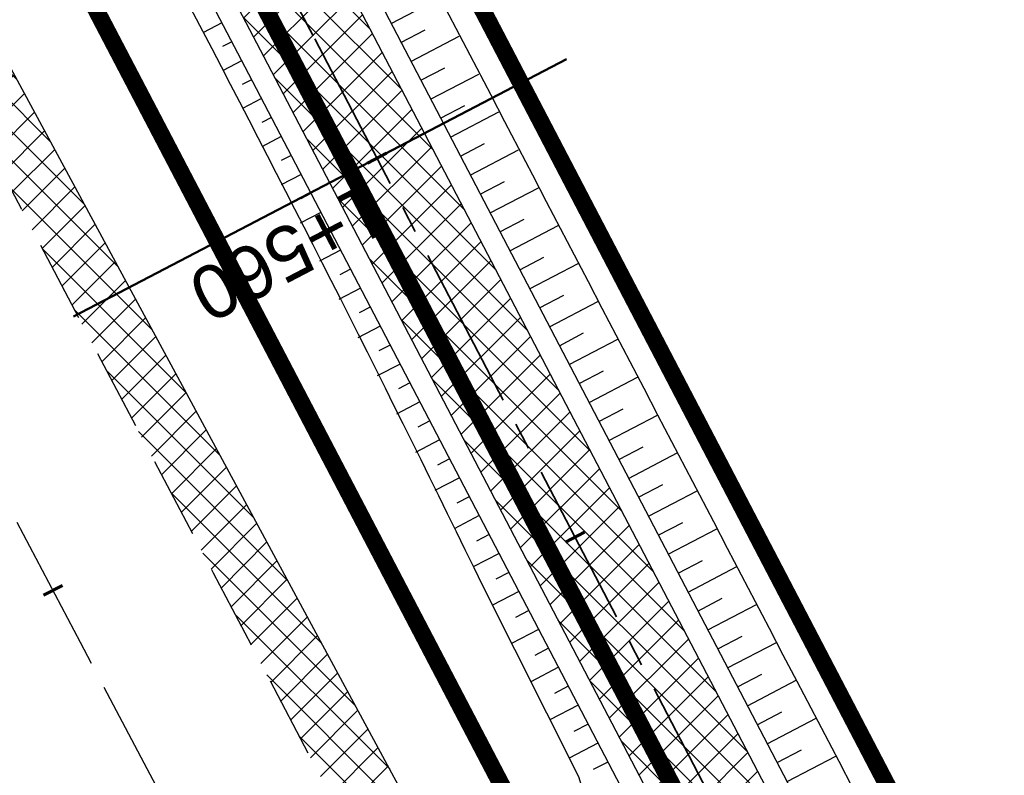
# Model space of a CAD drawing. Header units: metres. Extents: x 7529682 to 7533711, y 5721195 to 5727842.
# Tile 151 of 232: x 7530438 to 7530461, y 5726405 to 5726423. Entities that reach past the tile are written whole.
import ezdxf

# ---------------------------------------------------------------- set-up
doc = ezdxf.new("R2010")
doc.units = ezdxf.units.M
for name, pattern in [('817-dzialki-09-05-04$0$HIDDEN', [0.375, 0.25, -0.125]), ('ACAD_ISO05W100', [33, 24, -3, 0, -3, 0, -3]), ('CENTER', [50.800000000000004, 31.75, -6.35, 6.35, -6.35]), ('CENTER2', [28.575000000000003, 19.05, -3.175, 3.175, -3.175]), ('HIDDEN', [9.524999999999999, 6.35, -3.175])]:
    doc.linetypes.add(name, pattern=pattern)
for name, color, linetype in [('C-DROGI-SYTUACJA', 7, 'Continuous'), ('C-DROGI-SYTUACJA-ETYKIETY', 7, 'Continuous'), ('D-hatch-pobocza', 131, 'Continuous'), ('D-pobocza', 60, 'Continuous'), ('D-rowy', 160, 'Continuous'), ('D-skarpa', 2, 'Continuous'), ('D-skarpa-kreskowanie', 2, 'Continuous')]:
    doc.layers.add(name, color=color, linetype=linetype)
for name, color, linetype, lineweight, true_color in [('D-hatch-ciag-pieszo-rowerowy', 7, 'Continuous', 13, 0xff9f80), ('D-LR-etap-III', 7, '817-dzialki-09-05-04$0$HIDDEN', 50, 0x00008f), ('D-przekroje-pop', 7, 'Continuous', 50, 0x000099)]:
    doc.layers.add(name, color=color, linetype=linetype, lineweight=lineweight, true_color=true_color)
for name, color, linetype, lineweight in [('D-krawędzie', 3, 'Continuous', 30), ('D-obrzeża', 2, 'Continuous', 30), ('D-oś', 10, 'CENTER', 30), ('D-pas-drogowy', 7, 'ACAD_ISO05W100', 50)]:
    doc.layers.add(name, color=color, linetype=linetype, lineweight=lineweight)
doc.layers.add('poprzeczki', color=7, linetype='Continuous', true_color=0x0000c7)
doc.styles.get("Standard").update_dxf_attribs({"font": 'arial.ttf'})
pattern_1 = [(45, (0, 0), (-0.3367596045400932, 0.3367596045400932), []), (135, (0, 0), (-0.3367596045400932, -0.3367596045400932), [])]

# ---------------------------------------------------------------- blocks, each defined once
blk = doc.blocks.new('AeccTickLine')
at = {"color": 0, "linetype": 'ByBlock', "lineweight": -2}
blk.add_line((0, 1), (-3.673819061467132e-16, -1), dxfattribs=at)

msp = doc.modelspace()

# ---------------------------------------------------------------- hatches: boundary and pattern name
at = {"layer": 'D-hatch-ciag-pieszo-rowerowy'}
h = msp.add_hatch(dxfattribs=at)
h.set_pattern_fill('ANSI37', color=256, scale=0.15, style=0)
h.set_pattern_definition(pattern_1)
h.paths.add_polyline_path([(7530404.056743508, 5726502.584455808), (7530380.911493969, 5726546.861494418), (7530371.745634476, 5726564.106445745), (7530368.841113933, 5726564.244410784), (7530378.699914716, 5726545.695736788), (7530401.841956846, 5726501.424833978), (7530423.333197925, 5726460.444407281), (7530443.712049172, 5726421.564754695), (7530466.680633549, 5726377.574401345), (7530482.336740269, 5726347.963133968), (7530485.291037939, 5726347.724119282), (7530468.89375299, 5726378.737218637), (7530445.927238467, 5726422.723607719), (7530425.5474649, 5726461.605019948)])
at = {"layer": 'D-hatch-pobocza'}
h = msp.add_hatch(dxfattribs=at)
h.set_pattern_fill('ANSI37', color=256, scale=0.15, style=0)
h.set_pattern_definition(pattern_1)
h.paths.add_polyline_path([(7530484.05, 5726334.34), (7530471.92, 5726357.11), (7530458.95, 5726381.07), (7530447.57, 5726403.23), (7530435.55, 5726425.46), (7530424.34, 5726446.96), (7530408.219999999, 5726477.68), (7530396.719999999, 5726499.26), (7530381.74, 5726527.87), (7530371.44, 5726547.5), (7530359.58, 5726569.81), (7530349.42, 5726588.72), (7530332.29, 5726621.37), (7530323.719999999, 5726638.05), (7530306.54, 5726670.82), (7530298.559999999, 5726686.33), (7530287.259999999, 5726707.54), (7530284.291048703, 5726713.261271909), (7530282.669641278, 5726712.403913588), (7530284.501430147, 5726708.939695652), (7530291.375516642, 5726695.939652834), (7530296.045865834, 5726687.107244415), (7530304.46414878, 5726671.186868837), (7530316.603827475, 5726648.181421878), (7530333.058434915, 5726617.014067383), (7530350.00379698, 5726585.00616126), (7530367.257623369, 5726552.315762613), (7530385.762825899, 5726517.234589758), (7530404.054360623, 5726482.546167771), (7530421.086512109, 5726450.182125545), (7530442.441939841, 5726409.661369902), (7530463.421308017, 5726369.849931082), (7530489.269347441, 5726320.82820421), (7530506.411845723, 5726288.291398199), (7530524.314558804, 5726254.7836642), (7530540.549094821, 5726224.891183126), (7530548.272673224, 5726210.668598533), (7530551.69684983, 5726207.034942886), (7530543.21, 5726222.9), (7530538.34, 5726232.11), (7530533.7, 5726240.35), (7530511.95, 5726280.97), (7530499.24, 5726305.31)])

# ---------------------------------------------------------------- linework, layer by layer
at = {"layer": 'C-DROGI-SYTUACJA', "color": 10, "linetype": 'CENTER2', "lineweight": 35, "ltscale": 0.2}
msp.add_lwpolyline([(7530322.483990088, 5726654.998261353), (7530339.922145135, 5726621.886334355), (7530356.842028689, 5726589.483234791), (7530379.805704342, 5726546.278615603), (7530402.949350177, 5726502.004644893), (7530424.440206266, 5726461.024952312), (7530444.81964382, 5726422.144181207), (7530467.787193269, 5726378.155809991)], dxfattribs=at)
at = {"layer": 'D-krawędzie', "linetype": 'HIDDEN', "ltscale": 0.3}
msp.add_lwpolyline([(7530304.46414878, 5726671.186868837), (7530316.603827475, 5726648.181421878), (7530333.058434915, 5726617.014067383), (7530350.00379698, 5726585.00616126), (7530367.257623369, 5726552.315762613), (7530385.762825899, 5726517.234589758), (7530404.054360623, 5726482.546167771), (7530421.086512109, 5726450.182125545), (7530442.441939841, 5726409.661369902), (7530463.421308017, 5726369.849931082), (7530489.269347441, 5726320.82820421), (7530506.411845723, 5726288.291398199), (7530524.314558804, 5726254.7836642), (7530540.549094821, 5726224.891183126), (7530548.24, 5726210.73)], dxfattribs=at)
at = {"layer": 'D-LR-etap-III', "ltscale": 10, "flags": 128}
msp.add_lwpolyline([(7531750.474471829, 5723895.103125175, 0.4, 0.4, 0), (7531750.505, 5723895.13, 0.4, 0.4, 0), (7531682.71, 5724022.92, 0.4, 0.4, 0), (7531619.177023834, 5724147.203692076, 0.4, 0.4, 0), (7531592.308960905, 5724198.48863389, 0.4, 0.4, 0), (7531553.263875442, 5724272.918564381, 0.4, 0.4, 0), (7531504.019999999, 5724366.79, 0.4, 0.4, 0), (7531482.09, 5724407.62, 0.4, 0.4, 0), (7531412.350402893, 5724541.182759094, 0.4, 0.4, 0), (7531388.463669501, 5724586.929768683, 0.4, 0.4, 0), (7531345.12, 5724669.94, 0.4, 0.4, 0), (7531127.66, 5725081.67, 0.4, 0.4, 0), (7531059.253139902, 5725211.040795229, 0.4, 0.4, 0), (7531008.007244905, 5725307.953830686, 0.4, 0.4, 0), (7530964.181635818, 5725390.835555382, 0.4, 0.4, 0), (7530914.557354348, 5725484.683561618, 0.4, 0.4, 0), (7530865.243241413, 5725577.493975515, 0.4, 0.4, 0), (7530840.085257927, 5725624.058651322, 0.4, 0.4, 0), (7530802.559525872, 5725694.924584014, 0.4, 0.4, 0), (7530755.54, 5725787.51, 0.4, 0.4, 0), (7530708.717810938, 5725876.303221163, 0.4, 0.4, 0), (7530695.12, 5725902.09, 0.4, 0.4, 0), (7530642.91397006, 5726001.07839487, 0.4, 0.4, 0), (7530634.934723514, 5726016.146615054, 0.4, 0.4, 0), (7530610.820000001, 5726061.929999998, 0.4, 0.4, 0), (7530610.820000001, 5726061.929999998, 0.4, 0.4, 0), (7530607.21, 5726063.51, 0.4, 0.4, 0), (7530597.42, 5726080.68, 0.4, 0.4, 0), (7530591.16, 5726088.44, 0.4, 0.4, 0), (7530581.28, 5726107.21, 0.4, 0.4, 0), (7530571.29, 5726130.56, 0.4, 0.4, 0), (7530549.554994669, 5726171.527317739, 0.4, 0.4, 0), (7530531.014309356, 5726206.473807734, 0.4, 0.4, 0), (7530516.461208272, 5726236.016618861, 0.4, 0.4, 0), (7530500.798929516, 5726266.141265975, 0.4, 0.4, 0), (7530491.349999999, 5726283.94, 0.4, 0.4, 0), (7530482.4, 5726303.41, 0.4, 0.4, 0), (7530482.4, 5726303.41, 0.4, 0.4, 0), (7530450.41, 5726357.28, 0.4, 0.4, 0), (7530397.759396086, 5726458.499907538, 0.4, 0.4, 0), (7530334.707815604, 5726583.664702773, 0.4, 0.4, 0), (7530303.939274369, 5726645.167943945, 0.4, 0.4, 0), (7530300.509779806, 5726651.777515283, 0.4, 0.4, 0), (7530289.213532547, 5726671.966724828, 0.4, 0.4, 0), (7530281.54, 5726685.57, 0.4, 0.4, 0), (7530261.37085633, 5726724.163374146, 0.4, 0.4, 0), (7530254.03, 5726738.21, 0.4, 0.4, 0), (7530197.219999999, 5726845.06, 0.4, 0.4, 0), (7530194.71, 5726849.15, 0.4, 0.4, 0), (7530195.92, 5726850.75, 0.4, 0.4, 0), (7530170.546669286, 5726892.961489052, 0.4, 0.4, 0), (7530143.174718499, 5726945.065838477, 0.4, 0.4, 0), (7530105.059999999, 5727018.32, 0.4, 0.4, 0), (7530100.059999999, 5727027.16, 0.4, 0.4, 0), (7530062.318670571, 5727099.625398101, 0.4, 0.4, 0), (7530015.378537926, 5727189.420463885, 0.4, 0.4, 0), (7529983.207960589, 5727250.206596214, 0.4, 0.4, 0), (7529953.284293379, 5727306.74720398, 0.4, 0.4, 0), (7529900.67053443, 5727406.15903814, 0.4, 0.4, 0), (7529890.630239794, 5727425.131178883, 0.4, 0.4, 0), (7529875.155383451, 5727454.426350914, 0.4, 0.4, 0), (7529857.560096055, 5727487.787346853, 0.4, 0.4, 0), (7529835.194401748, 5727530.19312405, 0.4, 0.4, 0), (7529811.740544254, 5727574.662079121, 0.4, 0.4, 0), (7529792.101859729, 5727611.922638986, 0.4, 0.4, 0), (7529768.066117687, 5727657.469613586, 0.4, 0.4, 0), (7529755.210566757, 5727682.131373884, 0.4, 0.4, 0), (7529753.309999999, 5727681.13, 0.4, 0.4, 0), (7529739.21, 5727707.77, 0.4, 0.4, 0), (7529735.394745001, 5727711.251990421, 0.4, 0.4, 0), (7529725.42, 5727730.2, 0.4, 0.4, 0), (7529723.55, 5727729.88, 0.4, 0.4, 0), (7529695.566668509, 5727782.932080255, 0.4, 0.4, 0), (7529717.67971874, 5727794.024357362, 0.4, 0.4, 0), (7529736.274870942, 5727758.647400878, 0.4, 0.4, 0), (7529736.274870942, 5727758.647400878, 0.4, 0.4, 0), (7529744.511003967, 5727750.406106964, 0.4, 0.4, 0), (7529744.511003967, 5727750.406106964, 0.4, 0.4, 0), (7529750.282568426, 5727738.549848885, 0.4, 0.4, 0), (7529777.108510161, 5727687.569424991, 0.4, 0.4, 0), (7529796.51537536, 5727651.329932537, 0.4, 0.4, 0), (7529814.937945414, 5727616.793170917, 0.4, 0.4, 0), (7529839.006722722, 5727572.303976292, 0.4, 0.4, 0), (7529860.617626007, 5727532.509108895, 0.4, 0.4, 0), (7529882.348967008, 5727491.504261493, 0.4, 0.4, 0), (7529904.865139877, 5727449.096370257, 0.4, 0.4, 0), (7529920.747384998, 5727418.884773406, 0.4, 0.4, 0), (7529946.676504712, 5727368.547487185, 0.4, 0.4, 0), (7529972.024701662, 5727320.573310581, 0.4, 0.4, 0), (7529987.740014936, 5727290.153392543, 0.4, 0.4, 0), (7529996.497385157, 5727273.661630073, 0.4, 0.4, 0), (7530017.541471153, 5727234.202689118, 0.4, 0.4, 0), (7530033.053657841, 5727204.864166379, 0.4, 0.4, 0), (7530051.622983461, 5727170.222745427, 0.4, 0.4, 0), (7530069.276612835, 5727137.015751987, 0.4, 0.4, 0), (7530089.385386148, 5727097.533639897, 0.4, 0.4, 0), (7530109.712512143, 5727060.746615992, 0.4, 0.4, 0), (7530136.769722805, 5727011.640131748, 0.4, 0.4, 0), (7530162.446686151, 5726962.743777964, 0.4, 0.4, 0), (7530187.674104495, 5726916.992101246, 0.4, 0.4, 0), (7530207.820739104, 5726879.335323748, 0.4, 0.4, 0), (7530230.625609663, 5726834.518686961, 0.4, 0.4, 0), (7530262.288093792, 5726776.61832811, 0.4, 0.4, 0), (7530277.509672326, 5726760.213143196, 0.4, 0.4, 0), (7530286.036865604, 5726744.106684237, 0.4, 0.4, 0), (7530288.097472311, 5726735.884066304, 0.4, 0.4, 0), (7530290.393870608, 5726725.046963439, 0.4, 0.4, 0), (7530296.17664807, 5726713.582980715, 0.4, 0.4, 0), (7530302.726195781, 5726701.18226779, 0.4, 0.4, 0), (7530325.685047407, 5726657.466383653, 0.4, 0.4, 0), (7530343.243978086, 5726623.648592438, 0.4, 0.4, 0), (7530360.229820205, 5726591.746871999, 0.4, 0.4, 0), (7530383.20855044, 5726548.059469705, 0.4, 0.4, 0), (7530406.017875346, 5726503.605514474, 0.4, 0.4, 0), (7530427.464919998, 5726462.620289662, 0.4, 0.4, 0), (7530447.9278544, 5726424.388014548, 0.4, 0.4, 0), (7530471.126878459, 5726379.920667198, 0.4, 0.4, 0), (7530490.501003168, 5726343.033350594, 0.4, 0.4, 0), (7530509.499458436, 5726306.733076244, 0.4, 0.4, 0), (7530529.890269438, 5726267.244072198, 0.4, 0.4, 0), (7530543.852446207, 5726238.990319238, 0.4, 0.4, 0), (7530554.808897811, 5726218.943990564, 0.4, 0.4, 0), (7530559.027108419, 5726212.223286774, 0.4, 0.4, 0), (7530563.060988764, 5726206.409670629, 0.4, 0.4, 0), (7530566.93354971, 5726200.463543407, 0.4, 0.4, 0), (7530569.771022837, 5726194.901501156, 0.4, 0.4, 0), (7530571.47319415, 5726191.282350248, 0.4, 0.4, 0), (7530572.839142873, 5726188.024533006, 0.4, 0.4, 0), (7530575.295071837, 5726182.034664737, 0.4, 0.4, 0), (7530579.736851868, 5726173.306070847, 0.4, 0.4, 0), (7530583.3, 5726167.41, 0.4, 0.4, 0), (7530593.4, 5726163.33, 0.4, 0.4, 0), (7530598.618375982, 5726155.264489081, 0.4, 0.4, 0), (7530608.258304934, 5726140.497132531, 0.4, 0.4, 0), (7530603.269999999, 5726136.83, 0.4, 0.4, 0), (7530606.53, 5726131.84, 0.4, 0.4, 0), (7530604.239057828, 5726124.21679044, 0.4, 0.4, 0), (7530605.847136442, 5726121.630127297, 0.4, 0.4, 0), (7530608.971611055, 5726116.164124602, 0.4, 0.4, 0), (7530618.114293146, 5726097.791111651, 0.4, 0.4, 0), (7530651.213125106, 5726034.959524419, 0.4, 0.4, 0), (7530670.243741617, 5725998.61095082, 0.4, 0.4, 0), (7530698.075474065, 5725945.952624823, 0.4, 0.4, 0), (7530716.505955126, 5725911.3051464, 0.4, 0.4, 0), (7530735.223454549, 5725875.667401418, 0.4, 0.4, 0), (7530752.504235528, 5725842.154920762, 0.4, 0.4, 0), (7530778.310652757, 5725793.501254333, 0.4, 0.4, 0), (7530797.499961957, 5725756.381811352, 0.4, 0.4, 0), (7530812.518974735, 5725728.28874362, 0.4, 0.4, 0), (7530820.039295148, 5725713.160404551, 0.4, 0.4, 0), (7530822.422446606, 5725710.193574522, 0.4, 0.4, 0), (7530833.154893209, 5725688.800634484, 0.4, 0.4, 0), (7530849.629354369, 5725656.158601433, 0.4, 0.4, 0), (7530867.98290276, 5725621.963939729, 0.4, 0.4, 0), (7530872.629809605, 5725612.88760475, 0.4, 0.4, 0), (7530880.354488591, 5725597.594500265, 0.4, 0.4, 0), (7530883.839446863, 5725593.389159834, 0.4, 0.4, 0), (7530891.782113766, 5725587.763349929, 0.4, 0.4, 0), (7530895.038670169, 5725584.280746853, 0.4, 0.4, 0), (7530897.033644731, 5725580.941110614, 0.4, 0.4, 0), (7530900.951646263, 5725579.945856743, 0.4, 0.4, 0), (7530904.80970798, 5725571.977328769, 0.4, 0.4, 0), (7530903.682362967, 5725568.566434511, 0.4, 0.4, 0), (7530908.900614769, 5725558.844845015, 0.4, 0.4, 0), (7530910.252030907, 5725545.671606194, 0.4, 0.4, 0), (7530912.872986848, 5725538.645543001, 0.4, 0.4, 0), (7530945.278171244, 5725478.464284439, 0.4, 0.4, 0), (7530959.692318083, 5725450.24628822, 0.4, 0.4, 0), (7531002.82670893, 5725368.192370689, 0.4, 0.4, 0), (7531044.703532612, 5725290.314293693, 0.4, 0.4, 0), (7531064.098839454, 5725253.212562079, 0.4, 0.4, 0), (7531083.010253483, 5725216.677517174, 0.4, 0.4, 0), (7531113.013137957, 5725158.465613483, 0.4, 0.4, 0), (7531137.364304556, 5725113.07076138, 0.4, 0.4, 0), (7531150.830830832, 5725086.711759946, 0.4, 0.4, 0), (7531159.745663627, 5725076.640848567, 0.4, 0.4, 0), (7531166.309999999, 5725074.58, 0.4, 0.4, 0), (7531172.29, 5725062.58, 0.4, 0.4, 0), (7531170.589828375, 5725055.605912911, 0.4, 0.4, 0), (7531173.732823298, 5725044.080706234, 0.4, 0.4, 0), (7531215.342008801, 5724964.859648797, 0.4, 0.4, 0), (7531238.054496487, 5724921.684649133, 0.4, 0.4, 0), (7531262.389821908, 5724875.282876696, 0.4, 0.4, 0), (7531295.587160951, 5724811.265731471, 0.4, 0.4, 0), (7531348.487908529, 5724712.362812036, 0.4, 0.4, 0), (7531363.740817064, 5724682.68394264, 0.4, 0.4, 0), (7531366.986905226, 5724675.865317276, 0.4, 0.4, 0), (7531382.541261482, 5724646.110625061, 0.4, 0.4, 0), (7531401.299165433, 5724610.874551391, 0.4, 0.4, 0), (7531428.964837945, 5724558.862274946, 0.4, 0.4, 0), (7531449.111202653, 5724520.397801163, 0.4, 0.4, 0), (7531477.292992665, 5724465.831467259, 0.4, 0.4, 0), (7531500.996290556, 5724421.112506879, 0.4, 0.4, 0), (7531512.121834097, 5724400.549045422, 0.4, 0.4, 0), (7531513.78163794, 5724396.757451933, 0.4, 0.4, 0), (7531526.32, 5724379.39, 0.4, 0.4, 0), (7531566.783642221, 5724302.73628205, 0.4, 0.4, 0), (7531578.579156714, 5724282.774819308, 0.4, 0.4, 0), (7531584.232619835, 5724273.111246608, 0.4, 0.4, 0), (7531590.109283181, 5724263.508189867, 0.4, 0.4, 0), (7531593.027899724, 5724258.771479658, 0.4, 0.4, 0), (7531595.711841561, 5724254.226824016, 0.4, 0.4, 0), (7531601.659976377, 5724243.898197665, 0.4, 0.4, 0), (7531606.097733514, 5724235.986407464, 0.4, 0.4, 0), (7531609.382207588, 5724230.799061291, 0.4, 0.4, 0), (7531611.580260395, 5724227.671180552, 0.4, 0.4, 0), (7531612.707802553, 5724225.86410867, 0.4, 0.4, 0), (7531618.665224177, 5724214.480919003, 0.4, 0.4, 0), (7531619.885522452, 5724212.333950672, 0.4, 0.4, 0), (7531620.931818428, 5724210.787064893, 0.4, 0.4, 0), (7531623.518605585, 5724207.111542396, 0.4, 0.4, 0), (7531626.143926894, 5724203.61306897, 0.4, 0.4, 0), (7531632.022984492, 5724196.485954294, 0.4, 0.4, 0), (7531653.949089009, 5724152.617641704, 0.4, 0.4, 0), (7531656.750690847, 5724143.103797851, 0.4, 0.4, 0), (7531659.61440691, 5724133.254504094, 0.4, 0.4, 0), (7531661.627147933, 5724128.646047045, 0.4, 0.4, 0.01093811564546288), (7531674.314987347, 5724101.43546424, 0.4, 0.4, 0), (7531685.137626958, 5724081.408252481, 0.4, 0.4, 0), (7531692.159945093, 5724066.277333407, 0.4, 0.4, 0), (7531699.662164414, 5724051.388120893, 0.4, 0.4, 0), (7531704.480624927, 5724040.808561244, 0.4, 0.4, 0), (7531704.480624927, 5724040.808561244, 0.4, 0.4, 0), (7531704.401251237, 5724037.368913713, 0.4, 0.4, 0), (7531720.383609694, 5724003.441317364, 0.4, 0.4, 0), (7531728.79890528, 5723986.206298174, 0.4, 0.4, 0), (7531733.237926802, 5723977.192631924, 0.4, 0.4, 0), (7531736.750027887, 5723969.505210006, 0.4, 0.4, 0), (7531737.336143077, 5723968.518916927, 0.4, 0.4, 0), (7531738.285051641, 5723967.699360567, 0.4, 0.4, 0), (7531742.180915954, 5723962.346428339, 0.4, 0.4, 0), (7531744.286141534, 5723958.615526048, 0.4, 0.4, 0), (7531755.393260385, 5723944.192617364, 0.4, 0.4, 0), (7531758.69, 5723936.76, 0.4, 0.4, 0), (7531780.08, 5723929.25, 0.4, 0.4, 0), (7531792.611989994, 5723906.337708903, 0.4, 0.4, 0), (7531792.611989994, 5723906.337708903, 0.4, 0.4, 0), (7531756.962094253, 5723883.055323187, 0.4, 0.4, 0), (7531750.46, 5723895.130000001, 0.4, 0.4, 0), (7531750.46, 5723895.130000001, 0, 0, 0)], format="xyseb", dxfattribs=at)
at = {"layer": 'D-obrzeża'}
for points in [[(7530323.589988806, 5726655.580727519), (7530341.029165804, 5726622.466860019), (7530357.947949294, 5726590.065867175), (7530380.911493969, 5726546.861494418), (7530404.056743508, 5726502.584455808), (7530425.5474649, 5726461.605019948), (7530445.927238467, 5726422.723607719), (7530468.89375299, 5726378.737218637)], [(7530321.377991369, 5726654.415795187), (7530338.815124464, 5726621.305808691), (7530355.736108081, 5726588.900602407), (7530378.699914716, 5726545.695736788), (7530401.841956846, 5726501.424833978), (7530423.333197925, 5726460.444407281), (7530443.712049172, 5726421.564754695), (7530466.680633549, 5726377.574401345)]]:
    msp.add_lwpolyline(points, dxfattribs=at)
at = {"layer": 'D-oś', "ltscale": 0.1}
msp.add_lwpolyline([(7530594.845000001, 5726110.895), (7530540.21, 5726214.45), (7530503.320056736, 5726286.650988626), (7530486.173361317, 5726319.195761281), (7530460.324927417, 5726368.21823651), (7530439.345630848, 5726408.029539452), (7530417.989237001, 5726448.552129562), (7530400.958415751, 5726480.913646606), (7530382.667120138, 5726515.601615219), (7530364.162298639, 5726550.68206594), (7530346.909504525, 5726583.37050876), (7530329.964237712, 5726615.378234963), (7530313.508365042, 5726646.547986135), (7530301.370075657, 5726669.550802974)], dxfattribs=at)
at = {"layer": 'D-pas-drogowy', "ltscale": 0.2, "flags": 128}
msp.add_lwpolyline([(7531633.018560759, 5724182.834272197, 0.4, 0.4, 0), (7531617.558899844, 5724211.608162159, 0.4, 0.4, 0), (7531566.783642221, 5724302.73628205, 0.4, 0.4, 0), (7531538.419082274, 5724356.469679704, 0.4, 0.4, 0), (7531526.32, 5724379.39, 0.4, 0.4, 0), (7531516.102085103, 5724393.607319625, 0.4, 0.4, 0.001485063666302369), (7531513.78037409, 5724396.837773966, 0.4, 0.4, 0), (7531501.87, 5724413.41, 0.4, 0.4, 0), (7531474.926107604, 5724464.507896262, 0.4, 0.4, 0), (7531446.200436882, 5724518.992313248, 0.4, 0.4, 0), (7531424.962185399, 5724559.262257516, 0.4, 0.4, 0), (7531398.444460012, 5724609.565801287, 0.4, 0.4, 0), (7531379.647455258, 5724645.216004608, 0.4, 0.4, 0), (7531365.23, 5724672.56, 0.4, 0.4, 0), (7531341.305752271, 5724717.915356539, 0.4, 0.4, 0), (7531312.899996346, 5724771.788898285, 0.4, 0.4, 0), (7531292.590923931, 5724810.306502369, 0.4, 0.4, 0), (7531259.391619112, 5724873.271351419, 0.4, 0.4, 0), (7531233.740401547, 5724921.922582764, 0.4, 0.4, 0), (7531203.072738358, 5724980.092044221, 0.4, 0.4, 0), (7531173.471398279, 5725036.225177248, 0.4, 0.4, 0), (7531168.269999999, 5725046.09, 0.4, 0.4, 0), (7531172.29, 5725062.58, 0.4, 0.4, 0), (7531166.309999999, 5725074.58, 0.4, 0.4, 0), (7531150.32, 5725079.6, 0.4, 0.4, 0), (7531141.5, 5725096.43, 0.4, 0.4, 0), (7531109.311735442, 5725157.814415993, 0.4, 0.4, 0), (7531086.641300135, 5725201.047918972, 0.4, 0.4, 0), (7531059.198258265, 5725253.383662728, 0.4, 0.4, 0), (7531028.206828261, 5725312.48946212, 0.4, 0.4, 0), (7530999.104694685, 5725367.990143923, 0.4, 0.4, 0), (7530956.247527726, 5725449.724815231, 0.4, 0.4, 0), (7530924.397774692, 5725510.463768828, 0.4, 0.4, 0), (7530897.509999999, 5725561.74, 0.4, 0.4, 0), (7530894.46, 5725566.14, 0.4, 0.4, 0), (7530892.16, 5725570.49, 0.4, 0.4, 0), (7530869.362688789, 5725613.307018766, 0.4, 0.4, 0), (7530861.693971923, 5725627.704613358, 0.4, 0.4, 0), (7530852.74, 5725644.52, 0.4, 0.4, 0), (7530831.509999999, 5725684.2, 0.4, 0.4, 0), (7530811.13, 5725722.52, 0.4, 0.4, 0), (7530792.3476413, 5725757.940652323, 0.4, 0.4, 0), (7530768.03, 5725803.8, 0.4, 0.4, 0), (7530748.768542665, 5725840.178507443, 0.4, 0.4, 0), (7530727.7, 5725879.97, 0.4, 0.4, 0), (7530712.0981582, 5725909.54523909, 0.4, 0.4, 0), (7530693.644105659, 5725944.645156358, 0.4, 0.4, 0), (7530665.702224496, 5725997.538976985, 0.4, 0.4, 0), (7530641.759999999, 5726042.88, 0.4, 0.4, 0), (7530616.5, 5726091.48, 0.4, 0.4, 0), (7530604.628439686, 5726114.319880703, 0.4, 0.4, -0.007762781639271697), (7530602.5, 5726118.43, 0.4, 0.4, 0), (7530603.992037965, 5726123.394821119, 0.4, 0.4, 0), (7530606.53, 5726131.84, 0.4, 0.4, 0), (7530603.269999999, 5726136.83, 0.4, 0.4, 0), (7530593.775620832, 5726151.368713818, 0.4, 0.4, 0), (7530590.202637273, 5726156.84001263, 0.4, 0.4, 0), (7530583.3, 5726167.41, 0.4, 0.4, 0), (7530580.578343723, 5726170.427567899, 0.4, 0.4, 0), (7530575.849999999, 5726175.67, 0.4, 0.4, 0), (7530569.009999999, 5726186.66, 0.4, 0.4, 0), (7530562.555322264, 5726199.189409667, 0.4, 0.4, 0), (7530555.67, 5726211.39, 0.4, 0.4, 0), (7530548.29, 5726224.23, 0.4, 0.4, 0), (7530540.58, 5726237.71, 0.4, 0.4, 0), (7530532.679999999, 5726252.65, 0.4, 0.4, 0), (7530524.059999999, 5726269.35, 0.4, 0.4, 0), (7530502.82, 5726309.91, 0.4, 0.4, 0), (7530488.83, 5726336.63, 0.4, 0.4, 0), (7530466.03, 5726380.16, 0.4, 0.4, 0), (7530438.469999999, 5726432.77, 0.4, 0.4, 0), (7530424.53, 5726459.09, 0.4, 0.4, 0), (7530401.63, 5726502.97, 0.4, 0.4, 0), (7530383.38, 5726538.06, 0.4, 0.4, 0), (7530353.969999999, 5726593.52, 0.4, 0.4, 0), (7530338.469999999, 5726622.74, 0.4, 0.4, 0), (7530322.009999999, 5726653.88, 0.4, 0.4, 0), (7530297.54, 5726700.33, 0.4, 0.4, 0), (7530287.38, 5726719.6, 0.4, 0.4, 0), (7530285.94993921, 5726722.315508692, 0.4, 0.4, 0), (7530280.259999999, 5726733.12, 0.4, 0.4, 0), (7530266.73, 5726758.74, 0.4, 0.4, 0), (7530260.42, 5726770.47, 0.4, 0.4, 0), (7530253.25, 5726783.82, 0.4, 0.4, 0), (7530244.95, 5726799.33, 0.4, 0.4, 0), (7530239.389999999, 5726808.49, 0.4, 0.4, 0), (7530238.29, 5726807.9, 0.4, 0.4, 0), (7530218.11, 5726850.67, 0.4, 0.4, 0), (7530175.906646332, 5726928.168028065, 0.4, 0.4, 0), (7530096.679999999, 5727076.15, 0.4, 0.4, 0), (7530094.679999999, 5727079.89, 0.4, 0.4, 0), (7530064.59693469, 5727135.522637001, 0.4, 0.4, 0), (7530046.730970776, 5727168.8921561, 0.4, 0.4, 0), (7530025.803045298, 5727208.461374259, 0.4, 0.4, 0), (7530012.846501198, 5727232.979315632, 0.4, 0.4, 0), (7529994.15, 5727268.45, 0.4, 0.4, 0), (7529981.670868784, 5727291.93018666, 0.4, 0.4, 0), (7529949.889999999, 5727351.73, 0.4, 0.4, 0), (7529924.75, 5727399.03, 0.4, 0.4, 0), (7529915.515824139, 5727417.099754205, 0.4, 0.4, 0), (7529885.83, 5727475.19, 0.4, 0.4, 0), (7529862.559999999, 5727519.97, 0.4, 0.4, 0), (7529852.984923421, 5727538.191086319, 0.4, 0.4, 0), (7529836.513084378, 5727569.51130111, 0.4, 0.4, 0), (7529815.36890814, 5727609.140983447, 0.4, 0.4, 0), (7529792.795203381, 5727651.247499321, 0.4, 0.4, 0), (7529774.199114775, 5727685.858348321, 0.4, 0.4, 0), (7529746.966026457, 5727736.059440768, 0.4, 0.4, 0), (7529733.92, 5727757.62, 0.4, 0.4, 0), (7529708.607472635, 5727806.388536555, 0.4, 0.4, 0), (7529688.491967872, 5727796.344621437, 0.4, 0.4, 0), (7529723.55, 5727729.88, 0.4, 0.4, 0), (7529725.42, 5727730.2, 0.4, 0.4, 0), (7529735.38, 5727711.28, 0.4, 0.4, 0), (7529739.21, 5727707.77, 0.4, 0.4, 0), (7529753.309999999, 5727681.13, 0.4, 0.4, 0), (7529755.178396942, 5727682.114424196, 0.4, 0.4, 0), (7529792.101859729, 5727611.922638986, 0.4, 0.4, 0), (7529811.740544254, 5727574.662079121, 0.4, 0.4, 0), (7529835.194401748, 5727530.19312405, 0.4, 0.4, 0), (7529857.560096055, 5727487.787346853, 0.4, 0.4, 0), (7529875.155383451, 5727454.426350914, 0.4, 0.4, 0), (7529890.630239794, 5727425.131178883, 0.4, 0.4, 0), (7529900.67053443, 5727406.15903814, 0.4, 0.4, 0), (7529953.284293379, 5727306.74720398, 0.4, 0.4, 0), (7529983.207960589, 5727250.206596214, 0.4, 0.4, 0), (7530015.378537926, 5727189.420463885, 0.4, 0.4, 0), (7530062.318670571, 5727099.625398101, 0.4, 0.4, 0), (7530100.059999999, 5727027.16, 0.4, 0.4, 0), (7530105.059999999, 5727018.32, 0.4, 0.4, 0), (7530143.174718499, 5726945.065838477, 0.4, 0.4, 0), (7530170.546669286, 5726892.961489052, 0.4, 0.4, 0), (7530195.92, 5726850.75, 0.4, 0.4, 0), (7530194.71, 5726849.15, 0.4, 0.4, 0), (7530197.219999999, 5726845.06, 0.4, 0.4, 0), (7530254.03, 5726738.21, 0.4, 0.4, 0), (7530261.37085633, 5726724.163374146, 0.4, 0.4, 0), (7530281.54, 5726685.57, 0.4, 0.4, 0), (7530289.213532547, 5726671.966724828, 0.4, 0.4, 0), (7530300.509779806, 5726651.777515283, 0.4, 0.4, 0), (7530303.939274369, 5726645.167943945, 0.4, 0.4, 0), (7530334.707815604, 5726583.664702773, 0.4, 0.4, 0), (7530397.759396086, 5726458.499907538, 0.4, 0.4, 0), (7530450.41, 5726357.28, 0.4, 0.4, 0), (7530482.4, 5726303.41, 0.4, 0.4, 0), (7530483.687990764, 5726301.003383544, 0.4, 0.4, 0), (7530491.349999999, 5726283.94, 0.4, 0.4, 0), (7530512.67, 5726243.78, 0.4, 0.4, 0), (7530529.429999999, 5726209.46, 0.4, 0.4, 0), (7530571.29, 5726130.56, 0.4, 0.4, 0), (7530581.28, 5726107.21, 0.4, 0.4, 0), (7530591.16, 5726088.44, 0.4, 0.4, 0), (7530597.42, 5726080.68, 0.4, 0.4, 0), (7530607.21, 5726063.51, 0.4, 0.4, 0), (7530610.820000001, 5726061.929999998, 0.4, 0.4, 0), (7530634.934723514, 5726016.146615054, 0.4, 0.4, 0), (7530642.91397006, 5726001.07839487, 0.4, 0.4, 0), (7530695.12, 5725902.09, 0.4, 0.4, 0), (7530708.717810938, 5725876.303221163, 0.4, 0.4, 0), (7530755.54, 5725787.51, 0.4, 0.4, 0), (7530802.559525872, 5725694.924584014, 0.4, 0.4, 0), (7530840.085257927, 5725624.058651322, 0.4, 0.4, 0), (7530865.243241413, 5725577.493975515, 0.4, 0.4, 0), (7530914.557354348, 5725484.683561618, 0.4, 0.4, 0), (7530964.181635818, 5725390.835555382, 0.4, 0.4, 0), (7531008.007244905, 5725307.953830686, 0.4, 0.4, 0), (7531059.253139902, 5725211.040795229, 0.4, 0.4, 0), (7531127.66, 5725081.67, 0.4, 0.4, 0), (7531345.12, 5724669.94, 0.4, 0.4, 0), (7531388.463669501, 5724586.929768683, 0.4, 0.4, 0), (7531412.350402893, 5724541.182759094, 0.4, 0.4, 0), (7531482.09, 5724407.62, 0.4, 0.4, 0), (7531504.019999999, 5724366.79, 0.4, 0.4, 0), (7531519.374444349, 5724337.520497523, 0.4, 0.4, 0), (7531563.748815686, 5724252.931583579, 0.4, 0.4, 0), (7531602.175111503, 5724179.681224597, 0.4, 0.4, 0), (7531619.177023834, 5724147.203692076, 0.4, 0.4, 0), (7531625.038493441, 5724135.63500206, 0.4, 0.4, 0), (7531656.796442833, 5724073.31633882, 0.4, 0.4, 0), (7531675.12, 5724037.36, 0.4, 0.4, 0), (7531682.71, 5724022.92, 0.4, 0.4, 0), (7531705.565196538, 5723979.810545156, 0.4, 0.4, 0), (7531736.605941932, 5723921.261514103, 0.4, 0.4, 0), (7531750.46, 5723895.130000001, 0.4, 0.4, 0), (7531740.769999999, 5723886.56, 0.4, 0.4, 0), (7531732.86, 5723885, 0.4, 0.4, 0), (7531722.179999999, 5723887.77, 0.4, 0.4, 0), (7531729.87, 5723862.17, 0.4, 0.4, 0), (7531742.92, 5723861.93, 0.4, 0.4, 0), (7531763.71, 5723859.52, 0.4, 0.4, 0), (7531768.42, 5723854.12, 0.4, 0.4, 0), (7531787.42, 5723817.97, 0.4, 0.4, 0), (7531795.57, 5723809.82, 0.4, 0.4, 0), (7531816.346897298, 5723819.850397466, 0.4, 0.4, 0), (7531816.346897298, 5723819.850397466, 0.4, 0.4, 0), (7531805.059999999, 5723843.23, 0.4, 0.4, 0), (7531803.61, 5723886.23, 0.4, 0.4, 0), (7531803.61, 5723886.23, 0.4, 0.4, 0), (7531780.08, 5723929.25, 0.4, 0.4, 0), (7531758.69, 5723936.76, 0.4, 0.4, 0), (7531749.3590272, 5723946.412126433, 0.4, 0.4, 0), (7531742.71, 5723953.29, 0.4, 0.4, 0), (7531735.177368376, 5723967.877529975, 0.4, 0.4, 0), (7531722.37, 5723992.68, 0.4, 0.4, 0), (7531705.041669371, 5724030.885563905, 0.4, 0.4, 0), (7531699.469999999, 5724043.17, 0.4, 0.4, 0), (7531692.69, 5724058.11, 0.4, 0.4, 0), (7531679.672010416, 5724084.016803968, 0.4, 0.4, 0), (7531674.55, 5724094.21, 0.4, 0.4, 0), (7531666.633166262, 5724114.002855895, 0.4, 0.4, 0), (7531649, 5724153.82, 0.4, 0.4, 0), (7531641.49, 5724149.34, 0.4, 0.4, 0), (7531626.04, 5724179.34, 0.4, 0.4, 0), (7531633.03, 5724182.84, 0, 0, 0)], format="xyseb", dxfattribs=at)
at = {"layer": 'D-pobocza'}
msp.add_lwpolyline([(7530548.272673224, 5726210.668598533), (7530551.69684983, 5726207.034942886), (7530543.21, 5726222.9), (7530538.34, 5726232.11), (7530533.7, 5726240.35), (7530511.95, 5726280.97), (7530499.24, 5726305.31), (7530484.05, 5726334.34), (7530471.92, 5726357.11), (7530458.95, 5726381.07), (7530447.57, 5726403.23), (7530435.55, 5726425.46), (7530424.34, 5726446.96), (7530408.219999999, 5726477.68), (7530396.719999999, 5726499.26), (7530381.74, 5726527.87), (7530371.44, 5726547.5), (7530359.58, 5726569.81), (7530349.42, 5726588.72), (7530332.29, 5726621.37), (7530323.719999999, 5726638.05), (7530306.54, 5726670.82)], dxfattribs=at)
for points in [[(7530324.032388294, 5726655.813713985), (7530341.471974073, 5726622.699070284), (7530358.390317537, 5726590.298920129), (7530381.35380982, 5726547.094645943), (7530404.499700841, 5726502.816380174), (7530425.990268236, 5726461.837237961), (7530446.370276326, 5726422.955378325), (7530469.336376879, 5726378.969782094), (7530488.807806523, 5726342.142381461), (7530507.967036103, 5726305.936330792), (7530528.542599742, 5726266.548688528), (7530543.469982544, 5726237.456247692), (7530554.277020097, 5726217.508614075, 0.02043787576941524), (7530555.92928817, 5726214.735721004), (7530563.576532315, 5726203.018684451, -0.0241663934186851), (7530565.554246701, 5726199.642645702), (7530568.768209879, 5726193.493185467, -0.02149457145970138), (7530570.611299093, 5726189.564096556), (7530573.477839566, 5726182.700646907, 0.0225352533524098), (7530575.380208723, 5726178.66703158), (7530582.908951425, 5726164.406707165)], [(7530320.935591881, 5726654.182808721), (7530338.372316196, 5726621.073598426), (7530355.293739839, 5726588.667549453), (7530378.257598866, 5726545.462585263), (7530401.398999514, 5726501.192909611), (7530422.890394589, 5726460.212189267), (7530443.269011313, 5726421.332984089), (7530466.238009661, 5726377.341837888), (7530485.714077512, 5726340.505665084), (7530504.869120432, 5726304.307525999), (7530525.434443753, 5726264.9394867), (7530540.373896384, 5726235.823522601), (7530551.248330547, 5726215.751488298, 0.02043787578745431), (7530552.942428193, 5726212.908395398), (7530560.579467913, 5726201.206993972, -0.02416639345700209), (7530562.508349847, 5726197.914314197), (7530565.616507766, 5726191.967297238, -0.02149457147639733), (7530567.423100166, 5726188.116012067), (7530570.291648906, 5726181.247753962, 0.02253525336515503), (7530572.232449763, 5726177.132651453), (7530572.778585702, 5726176.098205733)]]:
    msp.add_lwpolyline(points, format="xyb", dxfattribs=at)
at = {"layer": 'D-przekroje-pop', "extrusion": (-0.4628367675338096, 0.8864435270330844, 0), "elevation": 1590779.959546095}
msp.add_lwpolyline([(-9325717.780799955, 0), (-9325712.780799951, 0), (-9325704.780799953, 0)], dxfattribs=at)
at = {"layer": 'D-rowy', "linetype": 'HIDDEN', "ltscale": 0.1, "const_width": 0.4, "flags": 128}
msp.add_lwpolyline([(7530551.499172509, 5726212.266704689), (7530543.596747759, 5726226.236200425), (7530531.122140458, 5726249.920489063), (7530513.079232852, 5726284.071746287), (7530493.258053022, 5726321.227384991), (7530474.306713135, 5726357.906968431), (7530450.222123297, 5726402.719503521), (7530429.96750982, 5726441.4535147), (7530407.859108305, 5726483.738318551), (7530388.274906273, 5726520.930796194), (7530367.427952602, 5726560.808648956), (7530342.591333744, 5726608.109324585), (7530323.481608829, 5726644.276261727), (7530301.726796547, 5726686.325455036), (7530278.863028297, 5726729.804599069), (7530276.237700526, 5726736.773394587), (7530276.237700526, 5726736.773394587)], dxfattribs=at)
at = {"layer": 'D-skarpa', "linetype": 'Continuous'}
for points in [[(7530388.569675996, 5726535.881733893), (7530390.876906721, 5726531.445880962), (7530393.108641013, 5726526.970563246), (7530395.443018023, 5726522.548900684), (7530397.680766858, 5726518.076726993, 0.008400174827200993), (7530404.580545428, 5726504.757713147), (7530405.351915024, 5726503.260554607), (7530406.872735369, 5726500.318028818), (7530408.496612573, 5726497.052096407, 0.03166016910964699), (7530413.86063405, 5726487.045129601, -0.009738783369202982), (7530423.043037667, 5726469.277240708), (7530426.804493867, 5726462.264848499), (7530427.770042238, 5726460.463860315), (7530430.132645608, 5726456.057014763), (7530432.574209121, 5726451.691556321), (7530434.839037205, 5726447.233461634), (7530437.225113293, 5726442.838919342), (7530439.608018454, 5726438.442714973), (7530442.066230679, 5726434.085983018), (7530444.398256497, 5726429.663110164), (7530446.65765741, 5726425.202170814, 0.0005304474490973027), (7530467.502333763, 5726385.315638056)], [(7530422.254068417, 5726459.87848266), (7530423.116693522, 5726458.02479786), (7530425.228598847, 5726453.486548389), (7530427.580132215, 5726449.073900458), (7530430.01690581, 5726444.705931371), (7530432.434913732, 5726440.328126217), (7530434.761017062, 5726435.902149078), (7530437.071130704, 5726431.467790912), (7530439.538801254, 5726427.116016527), (7530441.97900482, 5726422.749845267, -0.007497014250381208), (7530448.742960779, 5726409.363952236), (7530450.984673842, 5726404.893895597), (7530452.4749693, 5726400.031502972), (7530454.773484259, 5726395.591104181), (7530456.996166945, 5726391.111111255), (7530459.239949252, 5726386.642135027)]]:
    msp.add_lwpolyline(points, format="xyb", dxfattribs=at)
at = {"layer": 'D-skarpa-kreskowanie', "linetype": 'Continuous'}
for p, q in [((7530446.60424829, 5726422.507261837, 107.7213237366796), (7530447.732724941, 5726423.096470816, 106.8725875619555)), ((7530442.646434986, 5726422.520762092, 107.591949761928), (7530442.216422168, 5726422.295369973, 107.2682652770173)), ((7530446.835666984, 5726422.064040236, 107.7211545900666), (7530447.400104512, 5726422.358748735, 107.2966368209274)), ((7530447.06708568, 5726421.620818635, 107.7209854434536), (7530448.196359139, 5726422.21044365, 106.8716505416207)), ((7530442.87855752, 5726422.077908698, 107.5917804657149), (7530442.663246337, 5726421.965052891, 107.429708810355)), ((7530443.110680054, 5726421.635055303, 107.5916111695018), (7530442.679448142, 5726421.409024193, 107.2670090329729)), ((7530447.298504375, 5726421.177597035, 107.7208162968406), (7530447.863340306, 5726421.472513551, 107.2959991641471)), ((7530447.529923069, 5726420.734375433, 107.7206471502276), (7530448.659993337, 5726421.324416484, 106.8707135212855)), ((7530443.3425806, 5726421.192085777, 107.5914418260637), (7530443.125549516, 5726421.078767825, 107.4282112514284)), ((7530443.573998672, 5726420.748863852, 107.5912723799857), (7530443.133385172, 5726420.518807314, 107.2598839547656)), ((7530447.761341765, 5726420.291153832, 107.7204780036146), (7530448.326576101, 5726420.586278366, 107.2953615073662)), ((7530447.992760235, 5726419.847932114, 107.7203087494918), (7530449.123626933, 5726420.438389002, 106.8697764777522)), ((7530443.805416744, 5726420.305641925, 107.5911029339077), (7530443.581834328, 5726420.188903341, 107.422945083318)), ((7530444.036834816, 5726419.862419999, 107.5909334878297), (7530443.583118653, 5726419.625522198, 107.2496905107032)), ((7530448.224178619, 5726419.404710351, 107.7201394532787), (7530448.789810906, 5726419.700042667, 107.2947236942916)), ((7530444.268252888, 5726419.419198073, 107.5907640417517), (7530444.038119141, 5726419.299038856, 107.4176789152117)), ((7530448.455597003, 5726418.961488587, 107.7199701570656), (7530449.587259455, 5726419.55236096, 106.8688393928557)), ((7530444.49967096, 5726418.975976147, 107.5905945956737), (7530444.032852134, 5726418.732237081, 107.2394970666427)), ((7530448.687015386, 5726418.518266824, 107.7198008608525), (7530449.253045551, 5726418.813806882, 107.2940858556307)), ((7530444.731089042, 5726418.532754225, 107.5904251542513), (7530444.494399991, 5726418.409172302, 107.4124097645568)), ((7530448.918433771, 5726418.07504506, 107.7196315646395), (7530450.050891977, 5726418.66633292, 106.8679023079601)), ((7530444.962507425, 5726418.089532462, 107.5902558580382), (7530444.482322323, 5726417.838814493, 107.2291054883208)), ((7530449.149852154, 5726417.631823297, 107.7194622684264), (7530449.716280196, 5726417.927571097, 107.2934480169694)), ((7530445.193925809, 5726417.646310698, 107.5900865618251), (7530444.950429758, 5726417.519174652, 107.4069515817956)), ((7530449.381270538, 5726417.188601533, 107.7192929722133), (7530450.5145245, 5726417.780304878, 106.8669652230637)), ((7530445.425344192, 5726417.203088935, 107.5899172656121), (7530444.931545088, 5726416.945262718, 107.2185277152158)), ((7530449.612688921, 5726416.745379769, 107.7191236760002), (7530450.179514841, 5726417.041335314, 107.2928101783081)), ((7530449.844107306, 5726416.302158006, 107.7189543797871), (7530450.978157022, 5726416.894276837, 106.866028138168)), ((7530445.656762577, 5726416.759867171, 107.589747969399), (7530445.406459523, 5726416.629177, 107.40149339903)), ((7530445.88818096, 5726416.316645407, 107.5895786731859), (7530445.380767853, 5726416.051710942, 107.207949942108)), ((7530450.075525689, 5726415.858936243, 107.718785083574), (7530450.642749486, 5726416.15509953, 107.2921723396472)), ((7530450.306944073, 5726415.415714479, 107.7186157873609), (7530451.441789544, 5726416.008248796, 106.8650910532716)), ((7530446.119599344, 5726415.873423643, 107.5894093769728), (7530445.862489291, 5726415.739179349, 107.3960352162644)), ((7530446.351017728, 5726415.430201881, 107.5892400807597), (7530445.829990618, 5726415.158159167, 107.1973721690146)), ((7530450.538362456, 5726414.972492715, 107.7184464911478), (7530451.105984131, 5726415.268863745, 107.2915345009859)), ((7530450.769780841, 5726414.529270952, 107.7182771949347), (7530451.905422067, 5726415.122220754, 106.8641539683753)), ((7530446.582436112, 5726414.986980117, 107.5890707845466), (7530446.318519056, 5726414.849181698, 107.3905770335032)), ((7530446.813854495, 5726414.543758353, 107.5889014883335), (7530446.279213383, 5726414.26460739, 107.1867943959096)), ((7530451.001199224, 5726414.086049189, 107.7181078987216), (7530451.569218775, 5726414.382627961, 107.2908966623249)), ((7530451.232617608, 5726413.642827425, 107.7179386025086), (7530452.369054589, 5726414.236192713, 106.8632168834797)), ((7530447.045272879, 5726414.10053659, 107.5887321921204), (7530446.774548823, 5726413.959184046, 107.3851188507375)), ((7530447.276691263, 5726413.657314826, 107.5885628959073), (7530446.728436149, 5726413.371055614, 107.1762166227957)), ((7530451.464035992, 5726413.199605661, 107.7177693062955), (7530452.032453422, 5726413.496392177, 107.2902588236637)), ((7530447.508109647, 5726413.214093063, 107.5883935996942), (7530447.230578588, 5726413.069186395, 107.3796606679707)), ((7530451.695454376, 5726412.756383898, 107.7176000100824), (7530452.832687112, 5726413.350164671, 106.8622797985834)), ((7530447.73952803, 5726412.770871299, 107.5882243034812), (7530447.177658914, 5726412.47750384, 107.1656388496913)), ((7530451.926872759, 5726412.313162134, 107.7174307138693), (7530452.495688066, 5726412.610156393, 107.2896209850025)), ((7530447.970946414, 5726412.327649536, 107.5880550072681), (7530447.686608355, 5726412.179188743, 107.3742024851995)), ((7530452.158291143, 5726411.869940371, 107.7172614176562), (7530453.296319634, 5726412.46413663, 106.8613427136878)), ((7530448.202364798, 5726411.884427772, 107.587885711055), (7530447.626881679, 5726411.583952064, 107.1550610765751)), ((7530452.389709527, 5726411.426718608, 107.7170921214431), (7530452.95892271, 5726411.723920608, 107.2889831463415)), ((7530452.621127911, 5726410.983496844, 107.71692282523), (7530453.759952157, 5726411.578108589, 106.8604056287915)), ((7530448.433783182, 5726411.441206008, 107.5877164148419), (7530448.142638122, 5726411.289191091, 107.3687443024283)), ((7530448.665201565, 5726410.997984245, 107.5875471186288), (7530448.076104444, 5726410.690400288, 107.1444833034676)), ((7530452.852546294, 5726410.54027508, 107.7167535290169), (7530453.422157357, 5726410.837684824, 107.2883453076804)), ((7530453.083964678, 5726410.097053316, 107.7165842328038), (7530454.223584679, 5726410.692080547, 106.8594685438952)), ((7530448.896619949, 5726410.554762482, 107.5873778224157), (7530448.598667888, 5726410.399193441, 107.3632861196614)), ((7530449.128038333, 5726410.111540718, 107.5872085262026), (7530448.525327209, 5726409.796848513, 107.1339055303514)), ((7530453.315383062, 5726409.653831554, 107.7164149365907), (7530453.885392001, 5726409.95144904, 107.2877074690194)), ((7530453.546801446, 5726409.21060979, 107.7162456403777), (7530454.687217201, 5726409.806052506, 106.8585314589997)), ((7530449.359456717, 5726409.668318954, 107.5870392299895), (7530449.054690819, 5726409.509192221, 107.3578227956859)), ((7530449.5908751, 5726409.225097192, 107.5868699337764), (7530448.974096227, 5726408.903059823, 107.1229864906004)), ((7530453.778219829, 5726408.767388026, 107.7160763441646), (7530454.348626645, 5726409.065213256, 107.2870696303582)), ((7530454.009638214, 5726408.324166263, 107.7159070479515), (7530455.150849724, 5726408.920024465, 106.8575943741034)), ((7530449.822293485, 5726408.781875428, 107.5867006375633), (7530449.510280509, 5726408.618964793, 107.3520336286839)), ((7530450.053711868, 5726408.338653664, 107.5865313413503), (7530449.422438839, 5726408.009048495, 107.1117467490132)), ((7530454.241056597, 5726407.880944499, 107.7157377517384), (7530454.811861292, 5726408.178977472, 107.2864317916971)), ((7530450.285130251, 5726407.8954319, 107.5863620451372), (7530449.965870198, 5726407.728737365, 107.3462444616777)), ((7530454.472474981, 5726407.437722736, 107.7155684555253), (7530455.614482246, 5726408.033996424, 106.8566572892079)), ((7530450.516548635, 5726407.452210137, 107.5861927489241), (7530449.870781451, 5726407.115037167, 107.1005070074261)), ((7530454.703893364, 5726406.994500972, 107.7153991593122), (7530455.275095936, 5726407.292741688, 107.2857939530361)), ((7530450.747967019, 5726407.008988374, 107.586023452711), (7530450.421459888, 5726406.83850994, 107.3404552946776)), ((7530454.935311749, 5726406.551279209, 107.7152298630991), (7530456.078114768, 5726407.147968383, 106.8557202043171)), ((7530450.979385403, 5726406.56576661, 107.5858541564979), (7530450.319124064, 5726406.22102584, 107.0892672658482)), ((7530455.166730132, 5726406.108057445, 107.715060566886), (7530455.73833058, 5726406.406505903, 107.2851561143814)), ((7530451.210803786, 5726406.122544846, 107.5856848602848), (7530450.877049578, 5726405.948282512, 107.3346661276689)), ((7530455.398148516, 5726405.664835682, 107.7148912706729), (7530456.541747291, 5726406.261940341, 106.8547831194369)), ((7530451.442222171, 5726405.679323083, 107.5855155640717), (7530450.767466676, 5726405.327014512, 107.078027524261)), ((7530455.6295669, 5726405.221613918, 107.7147219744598), (7530456.201565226, 5726405.520270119, 107.2845182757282)), ((7530455.860985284, 5726404.778392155, 107.7145526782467), (7530457.005379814, 5726405.375912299, 106.8538460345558)), ((7530451.673640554, 5726405.236101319, 107.5853462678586), (7530451.331472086, 5726405.057445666, 107.3279991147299))]:
    msp.add_line(p, q, dxfattribs=at)

# ---------------------------------------------------------------- block references
at = {"layer": 'C-DROGI-SYTUACJA-ETYKIETY', "color": 2, "linetype": 'Continuous', "lineweight": 60, "xscale": 0.2499999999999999, "yscale": 0.2499999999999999, "zscale": 0.2499999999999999, "rotation": 297.7903248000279}
msp.add_blockref('AeccTickLine', (7530438.701789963, 5726409.251192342), dxfattribs=at)
at = {"layer": 'poprzeczki', "color": 2, "linetype": 'Continuous', "lineweight": 60, "xscale": 0.25, "yscale": 0.25, "zscale": 0.25, "rotation": 297.5703109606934}
for p in [(7530446.275175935, 5726419.356487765), (7530450.903543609, 5726410.492052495)]:
    msp.add_blockref('AeccTickLine', p, dxfattribs=at)

# ---------------------------------------------------------------- texts
at = {"layer": 'C-DROGI-SYTUACJA-ETYKIETY', "color": 2}
msp.add_text('1+560', height=1.25, rotation=207.5703109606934, dxfattribs=at).set_placement((7530446.116323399, 5726418.850507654))

doc.saveas('drawing.dxf')
